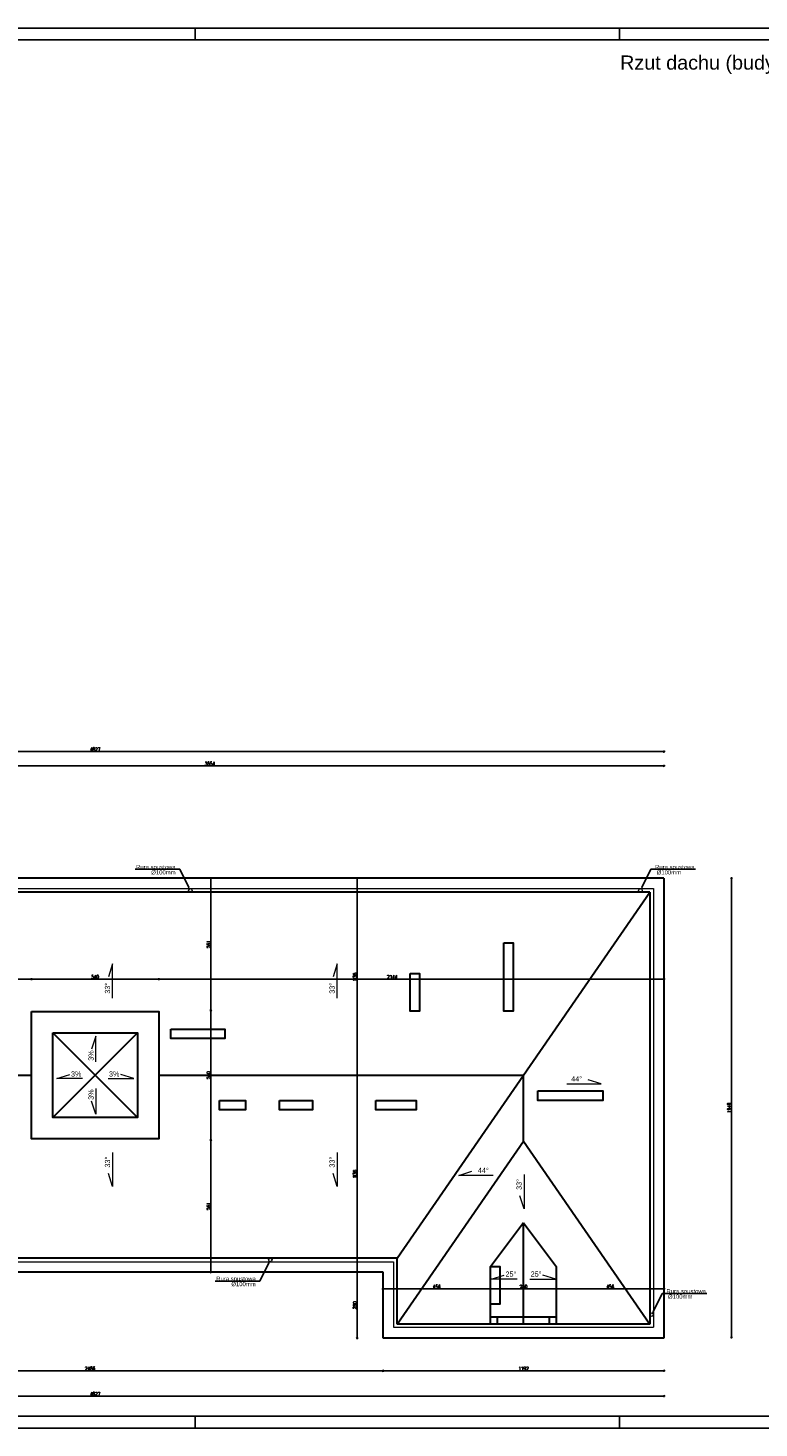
# Model space of a CAD drawing. Header units: millimetres. Extents: x 0 to 111311, y -48878 to -25280.
# Tile 125 of 161: x 93507 to 96609, y -40112 to -34172. Entities that reach past the tile are written whole.
import ezdxf
from ezdxf import colors
from ezdxf.entities.mleader import LeaderData, LeaderLine
from ezdxf.math import Vec2, Vec3

# ---------------------------------------------------------------- set-up
doc = ezdxf.new("R2010")
doc.units = ezdxf.units.MM
doc.layers.get('Defpoints').update_dxf_attribs({"color": 30})
doc.layers.add('e-cad_opisy', color=7, linetype='Continuous')
for name, color, linetype, lineweight in [('J wymiary', 1, 'Continuous', 9), ('OPIS', 7, 'Continuous', 5), ('sciany', 252, 'Continuous', 30)]:
    doc.layers.add(name, color=color, linetype=linetype, lineweight=lineweight)
doc.styles.add('ADESK2', font='simplex', dxfattribs={"width": 0.7})
doc.styles.get("Standard").update_dxf_attribs({"font": 'arial.ttf'})
doc.dimstyles.new('1-100', dxfattribs={"dimscale": 1.5, "dimtxt": 10, "dimasz": 2, "dimexe": 1, "dimexo": 1, "dimgap": 1.5, "dimtad": 1, "dimdec": 0, "dimrnd": 0.5, "dimdsep": 46, "dimtxsty": 'ADESK2', "dimblk": 'wymiar', "dimcen": -1, "dimdle": 5, "dimse1": 1, "dimse2": 1, "dimclrd": 256, "dimclre": 256, "dimclrt": 256, "dimadec": 0, "dimazin": 0, "dimtfac": 1, "dimtdec": 0, "dimtix": 1, "dimtmove": 0, "dimatfit": 3, "dimfxl": 20, "dimfxlon": 1, "dimtolj": 1, "dimtzin": 0, "dimarcsym": 0})

# ---------------------------------------------------------------- blocks, each defined once
blk = doc.blocks.new('A1_poziom')
at = {"ltscale": 0.8}
for p, q in [((481, 589), (481, 594)), ((661, 589), (661, 594)), ((481, 0), (481, 5)), ((661, 0), (661, 5))]:
    blk.add_line(p, q, dxfattribs=at)
for points in [[(0, 0), (0, 297), (25, 297), (25, 594), (841, 594), (841, 0)], [(30, 5), (836, 5), (836, 589), (30, 589)]]:
    blk.add_lwpolyline(points, close=True)
blk = doc.blocks.new('wymiar')
for p, q in [((1.5, 0), (-1.5, 0)), ((1.1, 1.1), (-1.1, -1.1)), ((0, 1.5), (0, -1.5))]:
    blk.add_line(p, q)
blk = doc.blocks.new('*D1653')
at = {"layer": 'Defpoints', "color": 0, "ltscale": 4}
for p in [(105899.3, -35265.3), (0, -38165.8), (106170.1, -38165.8)]:
    blk.add_point(p, dxfattribs=at)
at = {"layer": 'J wymiary', "lineweight": -2}
blk.add_line((106170.1, -35268.3), (106170.1, -38162.8), dxfattribs=at)
at = {"layer": 'J wymiary', "lineweight": -2, "ltscale": 4, "xscale": 3, "yscale": 3, "zscale": 3}
for p, rotation in [((106170.1, -35265.3), 90), ((106170.1, -38165.8), 270)]:
    blk.add_blockref('wymiar', p, dxfattribs=dict(at, rotation=rotation))
at = {"layer": 'J wymiary', "ltscale": 4, "insert": (106160.3, -36715.5), "char_height": 15, "attachment_point": 5, "rotation": 90, "style": 'ADESK2'}
blk.add_mtext('\\A1;2901', dxfattribs=at)
blk = doc.blocks.new('*D1922')
at = {"layer": 'Defpoints', "color": 0, "ltscale": 2}
for p in [(92527.8, -39675.3), (95013.8, -39633.7), (95013.8, -39869.2)]:
    blk.add_point(p, dxfattribs=at)
at = {"layer": 'J wymiary', "lineweight": -2}
blk.add_line((92530.8, -39869.2), (95010.8, -39869.2), dxfattribs=at)
at = {"layer": 'J wymiary', "lineweight": -2, "ltscale": 2, "xscale": 3, "yscale": 3, "zscale": 3, "rotation": 180}
blk.add_blockref('wymiar', (92527.8, -39869.2), dxfattribs=at)
at = {"layer": 'J wymiary', "lineweight": -2, "ltscale": 2, "xscale": 3, "yscale": 3, "zscale": 3}
blk.add_blockref('wymiar', (95013.8, -39869.2), dxfattribs=at)
at = {"layer": 'J wymiary', "ltscale": 2, "insert": (93770.8, -39859.4), "char_height": 15, "attachment_point": 5, "style": 'ADESK2'}
blk.add_mtext('\\A1;2486', dxfattribs=at)
blk = doc.blocks.new('*D1923')
at = {"layer": 'Defpoints', "color": 0, "ltscale": 2}
for p in [(96205.8, -39616.6), (95013.8, -39633.7), (96205.8, -39869.2)]:
    blk.add_point(p, dxfattribs=at)
at = {"layer": 'J wymiary', "lineweight": -2}
blk.add_line((95016.8, -39869.2), (96202.8, -39869.2), dxfattribs=at)
at = {"layer": 'J wymiary', "lineweight": -2, "ltscale": 2, "xscale": 3, "yscale": 3, "zscale": 3, "rotation": 180}
blk.add_blockref('wymiar', (95013.8, -39869.2), dxfattribs=at)
at = {"layer": 'J wymiary', "lineweight": -2, "ltscale": 2, "xscale": 3, "yscale": 3, "zscale": 3}
blk.add_blockref('wymiar', (96205.8, -39869.2), dxfattribs=at)
at = {"layer": 'J wymiary', "ltscale": 2, "insert": (95609.8, -39859.4), "char_height": 15, "attachment_point": 5, "style": 'ADESK2'}
blk.add_mtext('\\A1;1192', dxfattribs=at)
blk = doc.blocks.new('*D1924')
at = {"layer": 'Defpoints', "color": 0, "ltscale": 2}
for p in [(91378.8, -39727.7), (96205.8, -39727.7), (96205.8, -39976.2)]:
    blk.add_point(p, dxfattribs=at)
at = {"layer": 'J wymiary', "lineweight": -2}
blk.add_line((91381.8, -39976.2), (96202.8, -39976.2), dxfattribs=at)
at = {"layer": 'J wymiary', "lineweight": -2, "ltscale": 2, "xscale": 3, "yscale": 3, "zscale": 3, "rotation": 180}
blk.add_blockref('wymiar', (91378.8, -39976.2), dxfattribs=at)
at = {"layer": 'J wymiary', "lineweight": -2, "ltscale": 2, "xscale": 3, "yscale": 3, "zscale": 3}
blk.add_blockref('wymiar', (96205.8, -39976.2), dxfattribs=at)
at = {"layer": 'J wymiary', "ltscale": 2, "insert": (93792.3, -39966.4), "char_height": 15, "attachment_point": 5, "style": 'ADESK2'}
blk.add_mtext('\\A1;4827', dxfattribs=at)
blk = doc.blocks.new('*D1926')
at = {"layer": 'Defpoints', "color": 0, "ltscale": 2}
for p in [(96205.8, -37778.7), (96492.4, -37778.7), (96205.8, -39727.7)]:
    blk.add_point(p, dxfattribs=at)
at = {"layer": 'J wymiary', "lineweight": -2}
blk.add_line((96492.4, -39724.7), (96492.4, -37781.7), dxfattribs=at)
at = {"layer": 'J wymiary', "lineweight": -2, "ltscale": 2, "xscale": 3, "yscale": 3, "zscale": 3}
for p, rotation in [((96492.4, -37778.7), 90), ((96492.4, -39727.7), 270)]:
    blk.add_blockref('wymiar', p, dxfattribs=dict(at, rotation=rotation))
at = {"layer": 'J wymiary', "ltscale": 2, "insert": (96482.7, -38753.2), "char_height": 15, "attachment_point": 5, "rotation": 90, "style": 'ADESK2'}
blk.add_mtext('\\A1;1949', dxfattribs=at)
blk = doc.blocks.new('*D1929')
at = {"layer": 'Defpoints', "color": 0, "ltscale": 2}
for p in [(96205.8, -37302.4), (92351.8, -37778.7), (96205.8, -37870.3)]:
    blk.add_point(p, dxfattribs=at)
at = {"layer": 'J wymiary', "lineweight": -2}
blk.add_line((92354.8, -37302.4), (96202.8, -37302.4), dxfattribs=at)
at = {"layer": 'J wymiary', "lineweight": -2, "ltscale": 2, "xscale": 3, "yscale": 3, "zscale": 3, "rotation": 180}
blk.add_blockref('wymiar', (92351.8, -37302.4), dxfattribs=at)
at = {"layer": 'J wymiary', "lineweight": -2, "ltscale": 2, "xscale": 3, "yscale": 3, "zscale": 3}
blk.add_blockref('wymiar', (96205.8, -37302.4), dxfattribs=at)
at = {"layer": 'J wymiary', "ltscale": 2, "insert": (94278.8, -37292.6), "char_height": 15, "attachment_point": 5, "style": 'ADESK2'}
blk.add_mtext('\\A1;3854', dxfattribs=at)
blk = doc.blocks.new('*D1932')
at = {"layer": 'Defpoints', "color": 0, "ltscale": 2}
for p in [(96205.8, -37241.8), (91378.8, -37821.7), (96205.8, -37858.8)]:
    blk.add_point(p, dxfattribs=at)
at = {"layer": 'J wymiary', "lineweight": -2}
blk.add_line((91381.8, -37241.8), (96202.8, -37241.8), dxfattribs=at)
at = {"layer": 'J wymiary', "lineweight": -2, "ltscale": 2, "xscale": 3, "yscale": 3, "zscale": 3, "rotation": 180}
blk.add_blockref('wymiar', (91378.8, -37241.8), dxfattribs=at)
at = {"layer": 'J wymiary', "lineweight": -2, "ltscale": 2, "xscale": 3, "yscale": 3, "zscale": 3}
blk.add_blockref('wymiar', (96205.8, -37241.8), dxfattribs=at)
at = {"layer": 'J wymiary', "ltscale": 2, "insert": (93792.3, -37232.1), "char_height": 15, "attachment_point": 5, "style": 'ADESK2'}
blk.add_mtext('\\A1;4827', dxfattribs=at)
blk = doc.blocks.new('*D1933')
at = {"layer": 'Defpoints', "color": 0, "ltscale": 2}
for p in [(94903.8, -39450.7), (95013.8, -39450.7), (95013.8, -39730.7)]:
    blk.add_point(p, dxfattribs=at)
at = {"layer": 'J wymiary', "lineweight": -2}
blk.add_line((94903.8, -39727.7), (94903.8, -39453.7), dxfattribs=at)
at = {"layer": 'J wymiary', "lineweight": -2, "ltscale": 2, "xscale": 3, "yscale": 3, "zscale": 3}
for p, rotation in [((94903.8, -39450.7), 90), ((94903.8, -39730.7), 270)]:
    blk.add_blockref('wymiar', p, dxfattribs=dict(at, rotation=rotation))
at = {"layer": 'J wymiary', "ltscale": 2, "insert": (94894, -39590.7), "char_height": 15, "attachment_point": 5, "rotation": 90, "style": 'ADESK2'}
blk.add_mtext('\\A1;280', dxfattribs=at)
blk = doc.blocks.new('*D1934')
at = {"layer": 'Defpoints', "color": 0, "ltscale": 2}
for p in [(94903.8, -38614.7), (95148.8, -38614.7), (95013.8, -39450.7)]:
    blk.add_point(p, dxfattribs=at)
at = {"layer": 'J wymiary', "lineweight": -2}
blk.add_line((94903.8, -39447.7), (94903.8, -38617.7), dxfattribs=at)
at = {"layer": 'J wymiary', "lineweight": -2, "ltscale": 2, "xscale": 3, "yscale": 3, "zscale": 3}
for p, rotation in [((94903.8, -38614.7), 90), ((94903.8, -39450.7), 270)]:
    blk.add_blockref('wymiar', p, dxfattribs=dict(at, rotation=rotation))
at = {"layer": 'J wymiary', "ltscale": 2, "insert": (94894, -39032.7), "char_height": 15, "attachment_point": 5, "rotation": 90, "style": 'ADESK2'}
blk.add_mtext('\\A1;836', dxfattribs=at)
blk = doc.blocks.new('*D1935')
at = {"layer": 'Defpoints', "color": 0, "ltscale": 2}
for p in [(94903.8, -37778.7), (95147.8, -37778.7), (95148.8, -38614.7)]:
    blk.add_point(p, dxfattribs=at)
at = {"layer": 'J wymiary', "lineweight": -2}
blk.add_line((94903.8, -38611.7), (94903.8, -37781.7), dxfattribs=at)
at = {"layer": 'J wymiary', "lineweight": -2, "ltscale": 2, "xscale": 3, "yscale": 3, "zscale": 3}
for p, rotation in [((94903.8, -37778.7), 90), ((94903.8, -38614.7), 270)]:
    blk.add_blockref('wymiar', p, dxfattribs=dict(at, rotation=rotation))
at = {"layer": 'J wymiary', "ltscale": 2, "insert": (94894, -38196.7), "char_height": 15, "attachment_point": 5, "rotation": 90, "style": 'ADESK2'}
blk.add_mtext('\\A1;836', dxfattribs=at)
blk = doc.blocks.new('*D1936')
at = {"layer": 'Defpoints', "color": 0, "ltscale": 4}
for p in [(91378.8, -38218.5), (93522.3, -38207), (93522.3, -38374.7)]:
    blk.add_point(p, dxfattribs=at)
at = {"layer": 'J wymiary', "lineweight": -2}
blk.add_line((91381.8, -38207), (93519.3, -38207), dxfattribs=at)
at = {"layer": 'J wymiary', "lineweight": -2, "ltscale": 4, "xscale": 3, "yscale": 3, "zscale": 3, "rotation": 180}
blk.add_blockref('wymiar', (91378.8, -38207), dxfattribs=at)
at = {"layer": 'J wymiary', "lineweight": -2, "ltscale": 4, "xscale": 3, "yscale": 3, "zscale": 3}
blk.add_blockref('wymiar', (93522.3, -38207), dxfattribs=at)
at = {"layer": 'J wymiary', "ltscale": 4, "insert": (92552.8, -38197.3), "char_height": 15, "attachment_point": 5, "style": 'ADESK2'}
blk.add_mtext('\\A1;2144', dxfattribs=at)
blk = doc.blocks.new('*D1937')
at = {"layer": 'Defpoints', "color": 0, "ltscale": 4}
for p in [(94062.3, -38207), (93522.3, -38374.7), (94062.3, -38403.5)]:
    blk.add_point(p, dxfattribs=at)
at = {"layer": 'J wymiary', "lineweight": -2}
blk.add_line((93525.3, -38207), (94059.3, -38207), dxfattribs=at)
at = {"layer": 'J wymiary', "lineweight": -2, "ltscale": 4, "xscale": 3, "yscale": 3, "zscale": 3, "rotation": 180}
blk.add_blockref('wymiar', (93522.3, -38207), dxfattribs=at)
at = {"layer": 'J wymiary', "lineweight": -2, "ltscale": 4, "xscale": 3, "yscale": 3, "zscale": 3}
blk.add_blockref('wymiar', (94062.3, -38207), dxfattribs=at)
at = {"layer": 'J wymiary', "ltscale": 4, "insert": (93792.3, -38197.3), "char_height": 15, "attachment_point": 5, "style": 'ADESK2'}
blk.add_mtext('\\A1;540', dxfattribs=at)
blk = doc.blocks.new('*D1938')
at = {"layer": 'Defpoints', "color": 0, "ltscale": 4}
for p in [(96205.8, -38207), (94062.3, -38374.7), (96205.8, -38415.6)]:
    blk.add_point(p, dxfattribs=at)
at = {"layer": 'J wymiary', "lineweight": -2}
blk.add_line((94065.3, -38207), (96202.8, -38207), dxfattribs=at)
at = {"layer": 'J wymiary', "lineweight": -2, "ltscale": 4, "xscale": 3, "yscale": 3, "zscale": 3, "rotation": 180}
blk.add_blockref('wymiar', (94062.3, -38207), dxfattribs=at)
at = {"layer": 'J wymiary', "lineweight": -2, "ltscale": 4, "xscale": 3, "yscale": 3, "zscale": 3}
blk.add_blockref('wymiar', (96205.8, -38207), dxfattribs=at)
at = {"layer": 'J wymiary', "ltscale": 4, "insert": (95052.5, -38197.3), "char_height": 15, "attachment_point": 5, "style": 'ADESK2'}
blk.add_mtext('\\A1;2144', dxfattribs=at)
blk = doc.blocks.new('*D1942')
at = {"layer": 'Defpoints', "color": 0, "ltscale": 2}
for p in [(95469.8, -39521.7), (95013.8, -39632.8), (95469.8, -39643.5)]:
    blk.add_point(p, dxfattribs=at)
at = {"layer": 'J wymiary', "lineweight": -2}
blk.add_line((95016.8, -39521.7), (95466.8, -39521.7), dxfattribs=at)
at = {"layer": 'J wymiary', "lineweight": -2, "ltscale": 2, "xscale": 3, "yscale": 3, "zscale": 3, "rotation": 180}
blk.add_blockref('wymiar', (95013.8, -39521.7), dxfattribs=at)
at = {"layer": 'J wymiary', "lineweight": -2, "ltscale": 2, "xscale": 3, "yscale": 3, "zscale": 3}
blk.add_blockref('wymiar', (95469.8, -39521.7), dxfattribs=at)
at = {"layer": 'J wymiary', "ltscale": 2, "insert": (95241.8, -39511.9), "char_height": 15, "attachment_point": 5, "style": 'ADESK2'}
blk.add_mtext('\\A1;456', dxfattribs=at)
blk = doc.blocks.new('*D1943')
at = {"layer": 'Defpoints', "color": 0, "ltscale": 2}
for p in [(95749.8, -39521.7), (95469.8, -39643.5), (95749.8, -39639.9)]:
    blk.add_point(p, dxfattribs=at)
at = {"layer": 'J wymiary', "lineweight": -2}
blk.add_line((95472.8, -39521.7), (95746.8, -39521.7), dxfattribs=at)
at = {"layer": 'J wymiary', "lineweight": -2, "ltscale": 2, "xscale": 3, "yscale": 3, "zscale": 3, "rotation": 180}
blk.add_blockref('wymiar', (95469.8, -39521.7), dxfattribs=at)
at = {"layer": 'J wymiary', "lineweight": -2, "ltscale": 2, "xscale": 3, "yscale": 3, "zscale": 3}
blk.add_blockref('wymiar', (95749.8, -39521.7), dxfattribs=at)
at = {"layer": 'J wymiary', "ltscale": 2, "insert": (95609.8, -39511.9), "char_height": 15, "attachment_point": 5, "style": 'ADESK2'}
blk.add_mtext('\\A1;280', dxfattribs=at)
blk = doc.blocks.new('*D1944')
at = {"layer": 'Defpoints', "color": 0, "ltscale": 2}
for p in [(96205.8, -39521.7), (95749.8, -39639.9), (96205.8, -39645.9)]:
    blk.add_point(p, dxfattribs=at)
at = {"layer": 'J wymiary', "lineweight": -2}
blk.add_line((95752.8, -39521.7), (96202.8, -39521.7), dxfattribs=at)
at = {"layer": 'J wymiary', "lineweight": -2, "ltscale": 2, "xscale": 3, "yscale": 3, "zscale": 3, "rotation": 180}
blk.add_blockref('wymiar', (95749.8, -39521.7), dxfattribs=at)
at = {"layer": 'J wymiary', "lineweight": -2, "ltscale": 2, "xscale": 3, "yscale": 3, "zscale": 3}
blk.add_blockref('wymiar', (96205.8, -39521.7), dxfattribs=at)
at = {"layer": 'J wymiary', "ltscale": 2, "insert": (95977.8, -39511.9), "char_height": 15, "attachment_point": 5, "style": 'ADESK2'}
blk.add_mtext('\\A1;456', dxfattribs=at)
blk = doc.blocks.new('*D1945')
at = {"layer": 'Defpoints', "color": 0, "ltscale": 2}
for p in [(93978.1, -37778.7), (93978.1, -38339.7), (94283, -38339.7)]:
    blk.add_point(p, dxfattribs=at)
at = {"layer": 'J wymiary', "lineweight": -2}
blk.add_line((94283, -37781.7), (94283, -38336.7), dxfattribs=at)
at = {"layer": 'J wymiary', "lineweight": -2, "ltscale": 2, "xscale": 3, "yscale": 3, "zscale": 3}
for p, rotation in [((94283, -37778.7), 90), ((94283, -38339.7), 270)]:
    blk.add_blockref('wymiar', p, dxfattribs=dict(at, rotation=rotation))
at = {"layer": 'J wymiary', "ltscale": 2, "insert": (94273.3, -38059.2), "char_height": 15, "attachment_point": 5, "rotation": 90, "style": 'ADESK2'}
blk.add_mtext('\\A1;561', dxfattribs=at)
blk = doc.blocks.new('*D1946')
at = {"layer": 'Defpoints', "color": 0, "ltscale": 2}
for p in [(93978.1, -38339.7), (93987.4, -38889.7), (94283, -38889.7)]:
    blk.add_point(p, dxfattribs=at)
at = {"layer": 'J wymiary', "lineweight": -2}
blk.add_line((94283, -38342.7), (94283, -38886.7), dxfattribs=at)
at = {"layer": 'J wymiary', "lineweight": -2, "ltscale": 2, "xscale": 3, "yscale": 3, "zscale": 3}
for p, rotation in [((94283, -38339.7), 90), ((94283, -38889.7), 270)]:
    blk.add_blockref('wymiar', p, dxfattribs=dict(at, rotation=rotation))
at = {"layer": 'J wymiary', "ltscale": 2, "insert": (94273.3, -38614.7), "char_height": 15, "attachment_point": 5, "rotation": 90, "style": 'ADESK2'}
blk.add_mtext('\\A1;550', dxfattribs=at)
blk = doc.blocks.new('*D1947')
at = {"layer": 'Defpoints', "color": 0, "ltscale": 2}
for p in [(93987.4, -38889.7), (94027.5, -39450.7), (94283, -39450.7)]:
    blk.add_point(p, dxfattribs=at)
at = {"layer": 'J wymiary', "lineweight": -2}
blk.add_line((94283, -38892.7), (94283, -39447.7), dxfattribs=at)
at = {"layer": 'J wymiary', "lineweight": -2, "ltscale": 2, "xscale": 3, "yscale": 3, "zscale": 3}
for p, rotation in [((94283, -38889.7), 90), ((94283, -39450.7), 270)]:
    blk.add_blockref('wymiar', p, dxfattribs=dict(at, rotation=rotation))
at = {"layer": 'J wymiary', "ltscale": 2, "insert": (94273.3, -39170.2), "char_height": 15, "attachment_point": 5, "rotation": 90, "style": 'ADESK2'}
blk.add_mtext('\\A1;561', dxfattribs=at)

msp = doc.modelspace()

# ---------------------------------------------------------------- linework, layer by layer
at = {"layer": 'OPIS'}
for p, q in [((91422.803, -37822.662), (96161.803, -37822.662)), ((96161.803, -37822.662), (96161.803, -39683.662)), ((93866.231, -38142.188), (93848.408, -38197.5)), ((93866.231, -38287.383), (93866.231, -38142.188)), ((94819.245, -38142.188), (94801.422, -38197.5)), ((94819.245, -38287.383), (94819.245, -38142.188)), ((93794.642, -38448.627), (93776.819, -38503.939)), ((93794.642, -38557.575), (93794.642, -38448.627)), ((93629.02, -38629.336), (93684.332, -38611.513)), ((93737.968, -38629.336), (93629.02, -38629.336)), ((93846.866, -38629.336), (93955.814, -38629.336)), ((93955.814, -38629.336), (93900.502, -38611.513)), ((95793.809, -38651.904), (95939.004, -38651.904)), ((95939.004, -38651.904), (95883.692, -38634.082)), ((93794.642, -38779.88), (93776.819, -38724.567)), ((93794.642, -38670.932), (93794.642, -38779.88)), ((93866.231, -38941.942), (93866.231, -39087.137)), ((94819.245, -38941.942), (94819.245, -39087.137)), ((95335.527, -39040.248), (95390.839, -39022.425)), ((93866.231, -39087.137), (93848.408, -39031.824)), ((94819.245, -39087.137), (94801.422, -39031.824)), ((95480.721, -39040.248), (95335.527, -39040.248)), ((95612.609, -39036.535), (95612.609, -39181.73)), ((95612.609, -39181.73), (95594.787, -39126.418)), ((92483.803, -39406.662), (95057.803, -39406.662)), ((95057.803, -39406.662), (95057.803, -39683.662)), ((95472.273, -39480.226), (95527.586, -39462.403)), ((95583.187, -39480.226), (95472.273, -39480.226)), ((95636.419, -39480.226), (95747.332, -39480.226)), ((95747.332, -39480.226), (95692.02, -39462.403)), ((95057.803, -39683.662), (96161.803, -39683.662))]:
    msp.add_line(p, q, dxfattribs=at)
for centre in [(94195.803, -37830.662), (96105.803, -37830.662), (94535.803, -39398.662), (96153.803, -39630.662)]:
    msp.add_circle(centre, 7.5, dxfattribs=at)
at = {"layer": 'sciany'}
for p, q in [((96205.803, -37778.662), (91378.803, -37778.662)), ((96205.803, -37778.662), (96205.803, -39730.662)), ((96145.803, -37838.662), (91438.803, -37838.662)), ((95073.803, -39390.662), (96145.803, -37838.662)), ((96145.803, -37838.662), (96145.803, -39670.662)), ((93792.303, -38614.662), (93612.303, -38434.662)), ((93972.303, -38434.662), (93792.303, -38614.662)), ((91953.303, -38614.662), (93522.303, -38614.662)), ((93792.303, -38614.662), (93612.303, -38794.662)), ((93792.303, -38614.662), (93972.303, -38794.662)), ((94062.303, -38614.662), (95609.803, -38614.662)), ((95609.803, -38894.662), (95609.803, -38614.662)), ((95073.803, -39670.662), (95609.803, -38894.662)), ((95609.803, -38894.662), (96145.803, -39670.662)), ((95609.803, -39241.662), (95469.803, -39427.662)), ((95609.803, -39670.662), (95609.803, -39241.662)), ((95609.803, -39670.662), (95609.803, -39241.662)), ((95609.803, -39241.662), (95749.803, -39427.662)), ((95073.803, -39390.662), (92467.803, -39390.662)), ((95073.803, -39670.662), (95073.803, -39390.662)), ((95469.803, -39670.662), (95469.803, -39427.662)), ((95749.803, -39670.662), (95749.803, -39427.662)), ((95013.803, -39450.662), (92527.803, -39450.662)), ((95013.803, -39730.662), (95013.803, -39450.662)), ((96145.803, -39670.662), (95073.803, -39670.662)), ((95749.803, -39640.662), (95469.803, -39640.662)), ((95499.803, -39670.662), (95499.803, -39640.662)), ((95719.803, -39670.662), (95719.803, -39640.662)), ((96205.803, -39730.662), (95013.803, -39730.662))]:
    msp.add_line(p, q, dxfattribs=at)
for points in [[(95525.803, -38053.662), (95566.436, -38053.662), (95566.436, -38343.029), (95525.803, -38343.029)], [(95128.803, -38183.662), (95168.803, -38183.662), (95168.803, -38343.662), (95128.803, -38343.662)], [(93522.303, -38344.662), (94062.303, -38344.662), (94062.303, -38884.662), (93522.303, -38884.662)], [(94112.803, -38419.662), (94342.803, -38419.662), (94342.803, -38459.662), (94112.803, -38459.662)], [(93612.303, -38434.662), (93972.303, -38434.662), (93972.303, -38794.662), (93612.303, -38794.662)], [(94319.803, -38721.662), (94429.803, -38721.662), (94429.803, -38761.662), (94319.803, -38761.662)], [(94573.803, -38721.662), (94713.803, -38721.662), (94713.803, -38761.662), (94573.803, -38761.662)], [(94983.803, -38721.662), (95153.803, -38721.662), (95153.803, -38761.662), (94983.803, -38761.662)], [(95669.803, -38681.662), (95946.803, -38681.662), (95946.803, -38721.662), (95669.803, -38721.662)], [(95469.803, -39425.662), (95509.803, -39425.662), (95509.803, -39585.662), (95469.803, -39585.662)]]:
    msp.add_lwpolyline(points, close=True, dxfattribs=at)

# ---------------------------------------------------------------- block references
at = {"layer": 'e-cad_opisy', "ltscale": 4, "xscale": 10, "yscale": 10, "zscale": 10}
msp.add_blockref('A1_poziom', (89406.988, -40111.552), dxfattribs=at)

# ---------------------------------------------------------------- texts
at = {"layer": 'OPIS'}
for s, p in [('33%%D', (93855.484, -38269.076)), ('33%%D', (94808.498, -38269.076)), ('3%%%', (93785.757, -38553.632)), ('3%%%', (93785.757, -38719.295)), ('33%%D', (93855.484, -39006.724)), ('33%%D', (94808.498, -39006.724)), ('33%%D', (95601.862, -39101.318))]:
    msp.add_text(s, height=22, rotation=90, dxfattribs=at).set_placement(p)
for s, p in [('3%%%', (93689.605, -38620.451)), ('3%%%', (93850.809, -38620.451)), ('44%%D', (95812.116, -38641.157)), ('44%%D', (95415.939, -39029.501)), ('25%%D', (95533.189, -39469.479)), ('25%%D', (95639.941, -39469.479))]:
    msp.add_text(s, height=22, dxfattribs=at).set_placement(p)
at = {"layer": 'OPIS', "insert": (96659.01, -34359.53, 0), "char_height": 60, "width": 2130.68253, "attachment_point": 5}
msp.add_mtext('\\pxqr;{\\C7;Rzut dachu (budynek szkoły) - inwentaryzacja\\P\\fArial|b0|i1|c238|p34;\\H0.7x;skala 1:100}', dxfattribs=at)

# ---------------------------------------------------------------- dimensions: what is measured, and where the dimension line sits
at = {"layer": 'J wymiary'}
for base, p1, p2, picture, middle in [((106170.0895, -38165.7974), (105899.2658, -35265.2969), (0, -38165.7974), '*D1653', (106160.3395, -36715.5472)), ((94283.047, -38339.662), (93978.145, -37778.662), (93978.145, -38339.662), '*D1945', (94273.297, -38059.162)), ((94903.792, -37778.662), (95148.76, -38614.662), (95147.809, -37778.662), '*D1935', (94894.042, -38196.662)), ((96492.424, -37778.662), (96205.803, -39727.662), (96205.803, -37778.662), '*D1926', (96482.674, -38753.162)), ((94283.047, -38889.662), (93978.145, -38339.662), (93987.443, -38889.662), '*D1946', (94273.297, -38614.662)), ((94903.792, -38614.662), (95013.803, -39450.662), (95148.76, -38614.662), '*D1934', (94894.042, -39032.662)), ((94283.047, -39450.662), (93987.443, -38889.662), (94027.492, -39450.662), '*D1947', (94273.297, -39170.162)), ((94903.792, -39450.662), (95013.803, -39730.662), (95013.803, -39450.662), '*D1933', (94894.042, -39590.662))]:
    dim = msp.add_linear_dim(base=base, p1=p1, p2=p2, angle=90, dimstyle='1-100', override={"dimblk": 'wymiar'}, dxfattribs=at)
    dim.commit()
    dim.dimension.update_dxf_attribs({"geometry": picture, "text_midpoint": middle})
for base, p1, p2, picture, middle in [((96205.803, -37241.822), (91378.803, -37821.662), (96205.803, -37858.825), '*D1932', (93792.303, -37232.072)), ((96205.803, -37302.38), (92351.803, -37778.662), (96205.803, -37870.323), '*D1929', (94278.803, -37292.63)), ((94062.303, -38207.037), (93522.303, -38374.662), (94062.303, -38403.471), '*D1937', (93792.303, -38197.287)), ((95469.803, -39521.677), (95013.803, -39632.767), (95469.803, -39643.494), '*D1942', (95241.803, -39511.927)), ((95749.803, -39521.677), (95469.803, -39643.494), (95749.803, -39639.919), '*D1943', (95609.803, -39511.927)), ((96205.803, -39521.677), (95749.803, -39639.919), (96205.803, -39645.878), '*D1944', (95977.803, -39511.927)), ((96205.803, -39869.168), (95013.803, -39633.746), (96205.803, -39616.582), '*D1923', (95609.803, -39859.418)), ((95013.803, -39869.168), (92527.803, -39675.348), (95013.803, -39633.746), '*D1922', (93770.803, -39859.418)), ((96205.803, -39976.174), (91378.803, -39727.662), (96205.803, -39727.662), '*D1924', (93792.303, -39966.424))]:
    dim = msp.add_linear_dim(base=base, p1=p1, p2=p2, dimstyle='1-100', override={"dimblk": 'wymiar'}, dxfattribs=at)
    dim.commit()
    dim.dimension.update_dxf_attribs({"geometry": picture, "text_midpoint": middle})
for base, p1, p2, picture, middle in [((93522.302731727, -38207.037435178), (91378.802731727, -38218.480192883), (93522.302731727, -38374.662207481), '*D1936', (92552.820712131, -38207.037435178)), ((96205.802731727, -38207.037435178), (94062.302731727, -38374.662207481), (96205.802731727, -38415.629372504), '*D1938', (95052.465973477, -38207.037435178))]:
    dim = msp.add_linear_dim(base=base, p1=p1, p2=p2, dimstyle='1-100', override={"dimblk": 'wymiar'}, dxfattribs=at)
    dim.commit()
    dim.dimension.update_dxf_attribs({"geometry": picture, "text_midpoint": middle, "dimtype": 160})

# ---------------------------------------------------------------- leaders
at = {"layer": 'OPIS'}
ml = msp.add_multileader_mtext('Standard', dxfattribs=at)
ml.set_content('Rura spustowa\\P\\P\\P %%C100mm', color=256)
ml.set_leader_properties()
ml.build(insert=Vec2(0, 0))
ml.multileader.update_dxf_attribs({"text_left_attachment_type": 6, "text_right_attachment_type": 6, "arrow_head_size": 14})
ctx = ml.context
ctx.base_point, ctx.char_height, ctx.arrow_head_size, ctx.landing_gap_size, ctx.plane_origin = Vec3(93958.892, -37741.172), 18, 14, 10, Vec3(93959.447, -37973.993)
ctx.left_attachment, ctx.right_attachment, ctx.text_align_type = 6, 6, 2
notes = []
notes.append((ctx, [(0, (1, 1, 0), (94151.568, -37741.172), (-1, 0), 8, [(0, [(94195.803, -37830.662)], 256, [])])]))
ctx.mtext.insert, ctx.mtext.alignment, ctx.mtext.line_spacing_factor, ctx.mtext.flow_direction = Vec3(94133.568, -37722.448), 3, 0.25, 5
ml = msp.add_multileader_mtext('Standard', dxfattribs=at)
ml.set_content('Rura spustowa\\P\\P\\P %%C100mm', color=256)
ml.set_leader_properties()
ml.build(insert=Vec2(0, 0))
ml.multileader.update_dxf_attribs({"text_left_attachment_type": 6, "text_right_attachment_type": 6, "arrow_head_size": 14})
ctx = ml.context
ctx.base_point, ctx.char_height, ctx.arrow_head_size, ctx.landing_gap_size, ctx.plane_origin = Vec3(96158.037, -37741.172), 18, 14, 10, Vec3(96342.158, -37973.993)
ctx.left_attachment, ctx.right_attachment = 6, 6
notes.append((ctx, [(0, (1, 1, 0), (96150.037, -37741.172), (1, 0), 8, [(0, [(96105.803, -37830.662)], 256, [])])]))
ctx.mtext.insert, ctx.mtext.line_spacing_factor, ctx.mtext.flow_direction = Vec3(96168.037, -37722.448), 0.25, 5
ml = msp.add_multileader_mtext('Standard', dxfattribs=at)
ml.set_content('Rura spustowa\\P\\P\\P %%C100mm', color=256)
ml.set_leader_properties()
ml.build(insert=Vec2(0, 0))
ml.multileader.update_dxf_attribs({"text_left_attachment_type": 6, "text_right_attachment_type": 6, "arrow_head_size": 14})
ctx = ml.context
ctx.base_point, ctx.char_height, ctx.arrow_head_size, ctx.landing_gap_size, ctx.plane_origin = Vec3(94298.892, -39488.152), 18, 14, 10, Vec3(94299.447, -39255.331)
ctx.left_attachment, ctx.right_attachment, ctx.text_align_type = 6, 6, 2
notes.append((ctx, [(0, (1, 1, 0), (94491.568, -39488.152), (-1, 0), 8, [(0, [(94535.803, -39398.662)], 256, [])])]))
ctx.mtext.insert, ctx.mtext.alignment, ctx.mtext.line_spacing_factor, ctx.mtext.flow_direction = Vec3(94473.568, -39469.428), 3, 0.25, 5
ml = msp.add_multileader_mtext('Standard', dxfattribs=at)
ml.set_content('Rura spustowa\\P\\P\\P %%C100mm', color=256)
ml.set_leader_properties()
ml.build(insert=Vec2(0, 0))
ml.multileader.update_dxf_attribs({"text_left_attachment_type": 6, "text_right_attachment_type": 6, "arrow_head_size": 14})
ctx = ml.context
ctx.base_point, ctx.char_height, ctx.arrow_head_size, ctx.landing_gap_size, ctx.plane_origin = Vec3(96206.037, -39541.172), 18, 14, 10, Vec3(96390.158, -39773.993)
ctx.left_attachment, ctx.right_attachment = 6, 6
notes.append((ctx, [(0, (1, 1, 0), (96198.037, -39541.172), (1, 0), 8, [(0, [(96153.803, -39630.662)], 256, [])])]))
ctx.mtext.insert, ctx.mtext.line_spacing_factor, ctx.mtext.flow_direction = Vec3(96216.037, -39522.448), 0.25, 5
for ctx, leaders in notes:
    for number, flags, end, landing, length, lines in leaders:
        leader = LeaderData()
        leader.index, (leader.has_last_leader_line, leader.has_dogleg_vector, leader.attachment_direction) = number, flags
        leader.last_leader_point, leader.dogleg_vector, leader.dogleg_length = Vec3(end), Vec3(landing), length
        for number, points, colour, breaks in lines:
            line = LeaderLine()
            line.index, line.vertices, line.color, line.breaks = number, Vec3.list(points), colors.encode_raw_color(colour), breaks
            leader.lines.append(line)
        ctx.leaders.append(leader)

doc.saveas('drawing.dxf')
